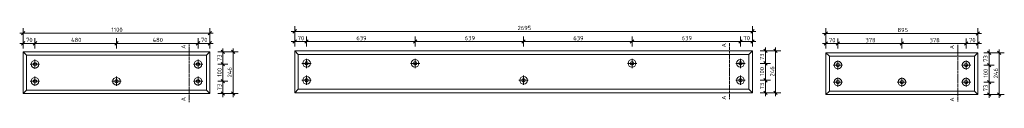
# Model space of a CAD drawing. Header units: millimetres. Extents: x -236366 to -208453, y -103 to 146229.
# Tile 10 of 10: x -215635 to -209837, y 145779 to 146229. Entities that reach past the tile are written whole.
import ezdxf

# ---------------------------------------------------------------- set-up
doc = ezdxf.new("R2010")
doc.units = ezdxf.units.MM
doc.linetypes.add('Hidden', pattern=[7.14375, 4.7625, -2.38125])
for name, color, linetype, lineweight in [('N-CO-BC-BETONVORM-G', 50, 'Continuous', 25), ('N-CO-BC-BETONVORM-GN', 10, 'Hidden', 18), ('N-CO-KC-KUNSTSTOFVORM-G', 7, 'Continuous', 13), ('X-XX-AL-M', 7, 'Continuous', 18), ('X-XX-AL-M-10', 7, 'Continuous', 18), ('X-XX-AL-T25-1', 7, 'Continuous', 13), ('X_XX_AL_DETAIL1_G', 7, 'Continuous', 13)]:
    doc.layers.add(name, color=color, linetype=linetype, lineweight=lineweight)
doc.styles.add('NLCS-ISO', font='NLCS-ISO.ttf', dxfattribs={"height": 25})
doc.dimstyles.new('2_5_NLCS_diagonal', dxfattribs={"dimscale": 304.8, "dimtxt": 25.068874, "dimasz": 0.065617, "dimexe": 0.098425, "dimexo": 0.0625, "dimgap": 0, "dimtad": 1, "dimdec": 0, "dimzin": 0, "dimdsep": 46, "dimtxsty": 'NLCS-ISO', "dimblk1": 'OBLIQUE', "dimblk2": 'OBLIQUE', "dimsah": 1, "dimcen": 0.09, "dimdle": 0.065617, "dimazin": 0, "dimtfac": 1, "dimtdec": 4, "dimtix": 1, "dimtmove": 0, "dimatfit": 3, "dimfxl": 0.098425, "dimfxlon": 1, "dimtvp": 1, "dimtolj": 1, "dimtzin": 0, "dimarcsym": 2})

# ---------------------------------------------------------------- blocks, each defined once
blk = doc.blocks.new('GM_Hakorit_1100 - GM_Hakorit_1100-3713549-Detail type 24 G Copy 1 - Dependent 1')
at = {"layer": 'N-CO-KC-KUNSTSTOFVORM-G'}
for p, q in [((-238127.7, 146075.5), (-237027.8, 146075.5)), ((-238127.7, 146075.5), (-238107.7, 146055.5)), ((-238127.7, 145829.5), (-238127.7, 146075.4)), ((-238107.7, 146055.5), (-237047.7, 146055.5)), ((-238107.7, 146055.5), (-238107.7, 145849.5)), ((-237047.7, 146055.5), (-237027.7, 146075.5)), ((-237047.7, 145849.5), (-237047.7, 146055.5)), ((-237027.7, 146075.4), (-237027.7, 145829.5)), ((-238107.7, 145849.5), (-238127.7, 145829.5)), ((-238127.7, 145829.5), (-237027.8, 145829.5)), ((-238107.7, 145849.5), (-237047.7, 145849.5)), ((-237027.7, 145829.5), (-237047.7, 145849.5))]:
    blk.add_line(p, q, dxfattribs=at)
for centre, radius, start, end in [((-238057.7, 146002.5), 22.5, 0, 180), ((-238057.7, 146002.5), 22.5, 180, 0), ((-238057.7, 146002.5), 10, 0, 180), ((-238057.7, 146002.5), 10, 180, 0), ((-237097.7, 146002.5), 22.5, 0, 180), ((-237097.7, 146002.5), 22.5, 180, 0), ((-237097.7, 146002.5), 10, 0, 180), ((-237097.7, 146002.5), 10, 180, 0), ((-238057.7, 145902.5), 22.5, 0, 180), ((-238057.7, 145902.5), 22.5, 180, 0), ((-238057.7, 145902.5), 10, 0, 180), ((-238057.7, 145902.5), 10, 180, 0), ((-237577.7, 145902.5), 22.5, 0, 180), ((-237577.7, 145902.5), 22.5, 180, 0), ((-237577.7, 145902.5), 10, 0, 180), ((-237577.7, 145902.5), 10, 180, 0), ((-237097.7, 145902.5), 22.5, 0, 180), ((-237097.7, 145902.5), 22.5, 180, 0), ((-237097.7, 145902.5), 10, 0, 180), ((-237097.7, 145902.5), 10, 180, 0)]:
    blk.add_arc(centre, radius, start, end, dxfattribs=at)
blk = doc.blocks.new('GM_Hakorit_2695 - GM_Hakorit_2695-3716366-Detail type 24 G Copy 1 Copy 1 - Dependent 1')
at = {"layer": 'N-CO-KC-KUNSTSTOFVORM-G'}
for p, q in [((-236412.3, 146080.8), (-236392.3, 146060.8)), ((-236412.3, 145834.9), (-236412.3, 146080.7)), ((-236412.2, 146080.8), (-233717.3, 146080.8)), ((-236392.3, 146060.8), (-233737.3, 146060.8)), ((-236392.3, 146060.8), (-236392.3, 145854.8)), ((-233737.3, 146060.8), (-233717.3, 146080.8)), ((-233737.3, 145854.8), (-233737.3, 146060.8)), ((-233717.3, 146080.7), (-233717.3, 145834.9)), ((-236392.3, 145854.8), (-236412.3, 145834.8)), ((-236412.2, 145834.8), (-233717.3, 145834.8)), ((-236392.3, 145854.8), (-233737.3, 145854.8)), ((-233717.3, 145834.8), (-233737.3, 145854.8))]:
    blk.add_line(p, q, dxfattribs=at)
for centre, radius, start, end in [((-236342.3, 146007.8), 22.5, 0, 180), ((-236342.3, 146007.8), 22.5, 180, 0), ((-236342.3, 146007.8), 10, 0, 180), ((-236342.3, 146007.8), 10, 180, 0), ((-235703.5, 146007.8), 22.5, 0, 180), ((-235703.5, 146007.8), 22.5, 180, 0), ((-235703.5, 146007.8), 10, 0, 180), ((-235703.5, 146007.8), 10, 180, 0), ((-234426, 146007.8), 22.5, 0, 180), ((-234426, 146007.8), 22.5, 180, 0), ((-234426, 146007.8), 10, 0, 180), ((-234426, 146007.8), 10, 180, 0), ((-233787.3, 146007.8), 22.5, 0, 180), ((-233787.3, 146007.8), 22.5, 180, 0), ((-233787.3, 146007.8), 10, 0, 180), ((-233787.3, 146007.8), 10, 180, 0), ((-236342.3, 145907.8), 22.5, 0, 180), ((-236342.3, 145907.8), 22.5, 180, 0), ((-236342.3, 145907.8), 10, 0, 180), ((-236342.3, 145907.8), 10, 180, 0), ((-235064.8, 145907.8), 22.5, 0, 180), ((-235064.8, 145907.8), 22.5, 180, 0), ((-235064.8, 145907.8), 10, 0, 180), ((-235064.8, 145907.8), 10, 180, 0), ((-233787.3, 145907.8), 22.5, 0, 180), ((-233787.3, 145907.8), 22.5, 180, 0), ((-233787.3, 145907.8), 10, 0, 180), ((-233787.3, 145907.8), 10, 180, 0)]:
    blk.add_arc(centre, radius, start, end, dxfattribs=at)
blk = doc.blocks.new('GM_Hakorit_895 - GM_Hakorit_895-3717133-Detail type 23 G Copy 1 - Dependent 1')
at = {"layer": 'N-CO-KC-KUNSTSTOFVORM-G'}
for p, q in [((-233025.2, 146070.3), (-232130.3, 146070.3)), ((-233025.2, 146070.3), (-233005.2, 146050.3)), ((-233025.2, 145824.3), (-233025.2, 146070.2)), ((-233005.2, 146050.3), (-232150.2, 146050.3)), ((-233005.2, 146050.3), (-233005.2, 145844.3)), ((-232150.2, 146050.3), (-232130.2, 146070.3)), ((-232150.2, 145844.3), (-232150.2, 146050.3)), ((-232130.2, 146070.2), (-232130.2, 145824.3)), ((-233005.2, 145844.3), (-233025.2, 145824.3)), ((-233025.2, 145824.3), (-232130.3, 145824.3)), ((-233005.2, 145844.3), (-232150.2, 145844.3)), ((-232130.2, 145824.3), (-232150.2, 145844.3))]:
    blk.add_line(p, q, dxfattribs=at)
for centre, radius, start, end in [((-232955.2, 145997.3), 22.5, 0, 180), ((-232955.2, 145997.3), 22.5, 180, 0), ((-232955.2, 145997.3), 10, 0, 180), ((-232955.2, 145997.3), 10, 180, 0), ((-232200.2, 145997.3), 22.5, 0, 180), ((-232200.2, 145997.3), 22.5, 180, 0), ((-232200.2, 145997.3), 10, 0, 180), ((-232200.2, 145997.3), 10, 180, 0), ((-232955.2, 145897.3), 22.5, 0, 180), ((-232955.2, 145897.3), 22.5, 180, 0), ((-232955.2, 145897.3), 10, 0, 180), ((-232955.2, 145897.3), 10, 180, 0), ((-232577.7, 145897.3), 22.5, 0, 180), ((-232577.7, 145897.3), 22.5, 180, 0), ((-232577.7, 145897.3), 10, 0, 180), ((-232577.7, 145897.3), 10, 180, 0), ((-232200.2, 145897.3), 22.5, 0, 180), ((-232200.2, 145897.3), 22.5, 180, 0), ((-232200.2, 145897.3), 10, 0, 180), ((-232200.2, 145897.3), 10, 180, 0)]:
    blk.add_arc(centre, radius, start, end, dxfattribs=at)
blk = doc.blocks.new('DIMBLOCK95-Detail type 24 G Copy 1 - Dependent 1')
at = {"layer": 'X-XX-AL-M-10'}
for p, q in [((-215634.8, 146125.6), (-215544.8, 146125.6)), ((-215614.8, 146125.6), (-215624.8, 146115.6)), ((-215614.8, 146095.6), (-215614.8, 146155.6)), ((-215614.8, 146125.6), (-215604.8, 146135.6)), ((-215614.8, 146125.6), (-215614.8, 146095.6)), ((-215544.8, 146125.6), (-215554.8, 146115.6)), ((-215544.8, 146095.6), (-215544.8, 146155.6)), ((-215544.8, 146125.6), (-215534.8, 146135.6)), ((-215544.8, 146125.6), (-215544.8, 146095.6))]:
    blk.add_line(p, q, dxfattribs=at)
at = {"layer": 'X-XX-AL-M-10', "color": 0, "insert": (-215597.4, 146158.2), "char_height": 25, "width": 42.002, "attachment_point": 1, "line_spacing_factor": 1.135194, "style": 'NLCS-ISO'}
blk.add_mtext('70', dxfattribs=at)
blk = doc.blocks.new('_Oblique')
at = {"color": 0, "linetype": 'ByBlock', "lineweight": -2}
blk.add_line((-0.5, -0.5), (0.5, 0.5), dxfattribs=at)
blk = doc.blocks.new('DIMBLOCK96-Detail type 24 G Copy 1 - Dependent 1')
at = {"layer": 'X-XX-AL-M-10'}
for p, q in [((-215544.8, 146125.6), (-215554.8, 146115.6)), ((-215544.8, 146095.6), (-215544.8, 146155.6)), ((-215544.8, 146125.6), (-215534.8, 146135.6)), ((-215544.8, 146125.6), (-215064.8, 146125.6)), ((-215544.8, 146125.6), (-215544.8, 146095.6)), ((-215064.8, 146125.6), (-215074.8, 146115.6)), ((-215064.8, 146095.6), (-215064.8, 146155.6)), ((-215064.8, 146125.6), (-215054.8, 146135.6)), ((-215064.8, 146125.6), (-215064.8, 146095.6))]:
    blk.add_line(p, q, dxfattribs=at)
at = {"layer": 'X-XX-AL-M-10', "color": 0, "insert": (-215332.3, 146158.2), "char_height": 25, "width": 65.841, "attachment_point": 1, "line_spacing_factor": 1.135194, "style": 'NLCS-ISO'}
blk.add_mtext('480', dxfattribs=at)
blk = doc.blocks.new('DIMBLOCK97-Detail type 24 G Copy 1 - Dependent 1')
at = {"layer": 'X-XX-AL-M-10'}
for p, q in [((-215064.8, 146125.6), (-215074.8, 146115.6)), ((-215064.8, 146095.6), (-215064.8, 146155.6)), ((-215064.8, 146125.6), (-215054.8, 146135.6)), ((-215064.8, 146125.6), (-214584.8, 146125.6)), ((-215064.8, 146125.6), (-215064.8, 146095.6)), ((-214584.8, 146125.6), (-214594.8, 146115.6)), ((-214584.8, 146095.6), (-214584.8, 146155.6)), ((-214584.8, 146125.6), (-214574.8, 146135.6)), ((-214584.8, 146125.6), (-214584.8, 146095.6))]:
    blk.add_line(p, q, dxfattribs=at)
at = {"layer": 'X-XX-AL-M-10', "color": 0, "insert": (-214852.3, 146158.2), "char_height": 25, "width": 65.841, "attachment_point": 1, "line_spacing_factor": 1.135194, "style": 'NLCS-ISO'}
blk.add_mtext('480', dxfattribs=at)
blk = doc.blocks.new('DIMBLOCK98-Detail type 24 G Copy 1 - Dependent 1')
at = {"layer": 'X-XX-AL-M-10'}
for p, q in [((-214584.8, 146125.6), (-214594.8, 146115.6)), ((-214584.8, 146095.6), (-214584.8, 146155.6)), ((-214584.8, 146125.6), (-214574.8, 146135.6)), ((-214584.8, 146125.6), (-214494.8, 146125.6)), ((-214584.8, 146125.6), (-214584.8, 146095.6)), ((-214514.8, 146125.6), (-214524.8, 146115.6)), ((-214514.8, 146095.6), (-214514.8, 146155.6)), ((-214514.8, 146125.6), (-214504.8, 146135.6)), ((-214514.8, 146125.6), (-214514.8, 146095.6))]:
    blk.add_line(p, q, dxfattribs=at)
at = {"layer": 'X-XX-AL-M-10', "color": 0, "insert": (-214567.4, 146158.2), "char_height": 25, "width": 42.002, "attachment_point": 1, "line_spacing_factor": 1.135194, "style": 'NLCS-ISO'}
blk.add_mtext('70', dxfattribs=at)
blk = doc.blocks.new('DIMBLOCK99-Detail type 24 G Copy 1 - Dependent 1')
at = {"layer": 'X-XX-AL-M-10'}
for p, q in [((-215634.8, 146185.6), (-214494.8, 146185.6)), ((-215614.8, 146185.6), (-215624.8, 146175.6)), ((-215614.8, 146155.6), (-215614.8, 146215.6)), ((-215614.8, 146185.6), (-215604.8, 146195.6)), ((-215614.8, 146185.6), (-215614.8, 146155.6)), ((-214514.8, 146185.6), (-214524.8, 146175.6)), ((-214514.8, 146155.6), (-214514.8, 146215.6)), ((-214514.8, 146185.6), (-214504.8, 146195.6)), ((-214514.8, 146185.6), (-214514.8, 146155.6))]:
    blk.add_line(p, q, dxfattribs=at)
at = {"layer": 'X-XX-AL-M-10', "color": 0, "insert": (-215094.6, 146218.2), "char_height": 25, "width": 71.517, "attachment_point": 1, "line_spacing_factor": 1.135194, "style": 'NLCS-ISO'}
blk.add_mtext('1100', dxfattribs=at)
blk = doc.blocks.new('DIMBLOCK100-Detail type 24 G Copy 1 - Dependent 1')
at = {"layer": 'X-XX-AL-M-10'}
for p, q in [((-214468.5, 146075.5), (-214408.5, 146075.5)), ((-214438.5, 146075.5), (-214468.5, 146075.5)), ((-214438.5, 146075.5), (-214448.5, 146085.5)), ((-214438.5, 146095.5), (-214438.5, 146002.5)), ((-214438.5, 146075.5), (-214428.5, 146065.5)), ((-214468.5, 146002.5), (-214408.5, 146002.5)), ((-214438.5, 146002.5), (-214468.5, 146002.5)), ((-214438.5, 146002.5), (-214448.5, 146012.5)), ((-214438.5, 146002.5), (-214428.5, 145992.5))]:
    blk.add_line(p, q, dxfattribs=at)
at = {"layer": 'X-XX-AL-M-10', "color": 0, "insert": (-214471.1, 146021.5), "char_height": 25, "width": 42.002, "attachment_point": 1, "rotation": 90, "line_spacing_factor": 1.135194, "style": 'NLCS-ISO'}
blk.add_mtext('73', dxfattribs=at)
blk = doc.blocks.new('DIMBLOCK101-Detail type 24 G Copy 1 - Dependent 1')
at = {"layer": 'X-XX-AL-M-10'}
for p, q in [((-214468.5, 146002.5), (-214408.5, 146002.5)), ((-214438.5, 146002.5), (-214468.5, 146002.5)), ((-214438.5, 146002.5), (-214448.5, 146012.5)), ((-214438.5, 146002.5), (-214438.5, 145902.5)), ((-214438.5, 146002.5), (-214428.5, 145992.5)), ((-214468.5, 145902.5), (-214408.5, 145902.5)), ((-214438.5, 145902.5), (-214468.5, 145902.5)), ((-214438.5, 145902.5), (-214448.5, 145912.5)), ((-214438.5, 145902.5), (-214428.5, 145892.5))]:
    blk.add_line(p, q, dxfattribs=at)
at = {"layer": 'X-XX-AL-M-10', "color": 0, "insert": (-214471.1, 145928.8), "char_height": 25, "width": 56.76, "attachment_point": 1, "rotation": 90, "line_spacing_factor": 1.135194, "style": 'NLCS-ISO'}
blk.add_mtext('100', dxfattribs=at)
blk = doc.blocks.new('DIMBLOCK102-Detail type 24 G Copy 1 - Dependent 1')
at = {"layer": 'X-XX-AL-M-10'}
for p, q in [((-214468.5, 145902.5), (-214408.5, 145902.5)), ((-214438.5, 145902.5), (-214468.5, 145902.5)), ((-214438.5, 145902.5), (-214448.5, 145912.5)), ((-214438.5, 145902.5), (-214438.5, 145809.5)), ((-214438.5, 145902.5), (-214428.5, 145892.5)), ((-214468.5, 145829.5), (-214408.5, 145829.5)), ((-214438.5, 145829.5), (-214468.5, 145829.5)), ((-214438.5, 145829.5), (-214448.5, 145839.5)), ((-214438.5, 145829.5), (-214428.5, 145819.5))]:
    blk.add_line(p, q, dxfattribs=at)
at = {"layer": 'X-XX-AL-M-10', "color": 0, "insert": (-214471.1, 145848.5), "char_height": 25, "width": 42.002, "attachment_point": 1, "rotation": 90, "line_spacing_factor": 1.135194, "style": 'NLCS-ISO'}
blk.add_mtext('73', dxfattribs=at)
blk = doc.blocks.new('DIMBLOCK103-Detail type 24 G Copy 1 - Dependent 1')
at = {"layer": 'X-XX-AL-M-10'}
for p, q in [((-214408.5, 146075.5), (-214348.5, 146075.5)), ((-214378.5, 146075.5), (-214408.5, 146075.5)), ((-214378.5, 146075.5), (-214388.5, 146085.5)), ((-214378.5, 146095.5), (-214378.5, 145809.5)), ((-214378.5, 146075.5), (-214368.5, 146065.5)), ((-214408.5, 145829.5), (-214348.5, 145829.5)), ((-214378.5, 145829.5), (-214408.5, 145829.5)), ((-214378.5, 145829.5), (-214388.5, 145839.5)), ((-214378.5, 145829.5), (-214368.5, 145819.5))]:
    blk.add_line(p, q, dxfattribs=at)
at = {"layer": 'X-XX-AL-M-10', "color": 0, "insert": (-214411.1, 145925.1), "char_height": 25, "width": 65.841, "attachment_point": 1, "rotation": 90, "line_spacing_factor": 1.135194, "style": 'NLCS-ISO'}
blk.add_mtext('246', dxfattribs=at)
blk = doc.blocks.new('DIMBLOCK104-Detail type 24 G Copy 1 Copy 1 - Dependent 1')
at = {"layer": 'X-XX-AL-M-10'}
for p, q in [((-214015.5, 146106.2), (-214015.5, 146166.2)), ((-213945.5, 146106.2), (-213945.5, 146166.2)), ((-214035.5, 146136.2), (-213945.5, 146136.2)), ((-214015.5, 146136.2), (-214025.5, 146126.2)), ((-214015.5, 146136.2), (-214005.5, 146146.2)), ((-214015.5, 146136.2), (-214015.5, 146106.2)), ((-213945.5, 146136.2), (-213955.5, 146126.2)), ((-213945.5, 146136.2), (-213935.5, 146146.2)), ((-213945.5, 146136.2), (-213945.5, 146106.2))]:
    blk.add_line(p, q, dxfattribs=at)
at = {"layer": 'X-XX-AL-M-10', "color": 0, "insert": (-213998, 146168.8), "char_height": 25, "width": 42.002, "attachment_point": 1, "line_spacing_factor": 1.135194, "style": 'NLCS-ISO'}
blk.add_mtext('70', dxfattribs=at)
blk = doc.blocks.new('DIMBLOCK105-Detail type 24 G Copy 1 Copy 1 - Dependent 1')
at = {"layer": 'X-XX-AL-M-10'}
for p, q in [((-213945.5, 146106.2), (-213945.5, 146166.2)), ((-213306.7, 146106.2), (-213306.7, 146166.2)), ((-213945.5, 146136.2), (-213955.5, 146126.2)), ((-213945.5, 146136.2), (-213935.5, 146146.2)), ((-213945.5, 146136.2), (-213306.7, 146136.2)), ((-213945.5, 146136.2), (-213945.5, 146106.2)), ((-213306.7, 146136.2), (-213316.7, 146126.2)), ((-213306.7, 146136.2), (-213296.7, 146146.2)), ((-213306.7, 146136.2), (-213306.7, 146106.2))]:
    blk.add_line(p, q, dxfattribs=at)
at = {"layer": 'X-XX-AL-M-10', "color": 0, "insert": (-213652.3, 146168.8), "char_height": 25, "width": 63.003, "attachment_point": 1, "line_spacing_factor": 1.135194, "style": 'NLCS-ISO'}
blk.add_mtext('639', dxfattribs=at)
blk = doc.blocks.new('DIMBLOCK106-Detail type 24 G Copy 1 Copy 1 - Dependent 1')
at = {"layer": 'X-XX-AL-M-10'}
for p, q in [((-213306.7, 146106.2), (-213306.7, 146166.2)), ((-212668, 146106.2), (-212668, 146166.2)), ((-213306.7, 146136.2), (-213316.7, 146126.2)), ((-213306.7, 146136.2), (-213296.7, 146146.2)), ((-213306.7, 146136.2), (-212668, 146136.2)), ((-213306.7, 146136.2), (-213306.7, 146106.2)), ((-212668, 146136.2), (-212678, 146126.2)), ((-212668, 146136.2), (-212658, 146146.2)), ((-212668, 146136.2), (-212668, 146106.2))]:
    blk.add_line(p, q, dxfattribs=at)
at = {"layer": 'X-XX-AL-M-10', "color": 0, "insert": (-213013.6, 146168.8), "char_height": 25, "width": 63.003, "attachment_point": 1, "line_spacing_factor": 1.135194, "style": 'NLCS-ISO'}
blk.add_mtext('639', dxfattribs=at)
blk = doc.blocks.new('DIMBLOCK107-Detail type 24 G Copy 1 Copy 1 - Dependent 1')
at = {"layer": 'X-XX-AL-M-10'}
for p, q in [((-212668, 146106.2), (-212668, 146166.2)), ((-212029.2, 146106.2), (-212029.2, 146166.2)), ((-212668, 146136.2), (-212678, 146126.2)), ((-212668, 146136.2), (-212658, 146146.2)), ((-212668, 146136.2), (-212029.2, 146136.2)), ((-212668, 146136.2), (-212668, 146106.2)), ((-212029.2, 146136.2), (-212039.2, 146126.2)), ((-212029.2, 146136.2), (-212019.2, 146146.2)), ((-212029.2, 146136.2), (-212029.2, 146106.2))]:
    blk.add_line(p, q, dxfattribs=at)
at = {"layer": 'X-XX-AL-M-10', "color": 0, "insert": (-212374.8, 146168.8), "char_height": 25, "width": 63.003, "attachment_point": 1, "line_spacing_factor": 1.135194, "style": 'NLCS-ISO'}
blk.add_mtext('639', dxfattribs=at)
blk = doc.blocks.new('DIMBLOCK108-Detail type 24 G Copy 1 Copy 1 - Dependent 1')
at = {"layer": 'X-XX-AL-M-10'}
for p, q in [((-212029.2, 146106.2), (-212029.2, 146166.2)), ((-211390.5, 146106.2), (-211390.5, 146166.2)), ((-212029.2, 146136.2), (-212039.2, 146126.2)), ((-212029.2, 146136.2), (-212019.2, 146146.2)), ((-212029.2, 146136.2), (-211390.5, 146136.2)), ((-212029.2, 146136.2), (-212029.2, 146106.2)), ((-211390.5, 146136.2), (-211400.5, 146126.2)), ((-211390.5, 146136.2), (-211380.5, 146146.2)), ((-211390.5, 146136.2), (-211390.5, 146106.2))]:
    blk.add_line(p, q, dxfattribs=at)
at = {"layer": 'X-XX-AL-M-10', "color": 0, "insert": (-211736.1, 146168.8), "char_height": 25, "width": 63.003, "attachment_point": 1, "line_spacing_factor": 1.135194, "style": 'NLCS-ISO'}
blk.add_mtext('639', dxfattribs=at)
blk = doc.blocks.new('DIMBLOCK109-Detail type 24 G Copy 1 Copy 1 - Dependent 1')
at = {"layer": 'X-XX-AL-M-10'}
for p, q in [((-211390.5, 146106.2), (-211390.5, 146166.2)), ((-211320.5, 146106.2), (-211320.5, 146166.2)), ((-211390.5, 146136.2), (-211400.5, 146126.2)), ((-211390.5, 146136.2), (-211380.5, 146146.2)), ((-211390.5, 146136.2), (-211300.5, 146136.2)), ((-211390.5, 146136.2), (-211390.5, 146106.2)), ((-211320.5, 146136.2), (-211330.5, 146126.2)), ((-211320.5, 146136.2), (-211310.5, 146146.2)), ((-211320.5, 146136.2), (-211320.5, 146106.2))]:
    blk.add_line(p, q, dxfattribs=at)
at = {"layer": 'X-XX-AL-M-10', "color": 0, "insert": (-211373, 146168.8), "char_height": 25, "width": 42.002, "attachment_point": 1, "line_spacing_factor": 1.135194, "style": 'NLCS-ISO'}
blk.add_mtext('70', dxfattribs=at)
blk = doc.blocks.new('DIMBLOCK110-Detail type 24 G Copy 1 Copy 1 - Dependent 1')
at = {"layer": 'X-XX-AL-M-10'}
for p, q in [((-214015.5, 146166.2), (-214015.5, 146226.2)), ((-211320.5, 146166.2), (-211320.5, 146226.2)), ((-214035.5, 146196.2), (-211300.5, 146196.2)), ((-214015.5, 146196.2), (-214025.5, 146186.2)), ((-214015.5, 146196.2), (-214005.5, 146206.2)), ((-214015.5, 146196.2), (-214015.5, 146166.2)), ((-211320.5, 146196.2), (-211330.5, 146186.2)), ((-211320.5, 146196.2), (-211310.5, 146206.2)), ((-211320.5, 146196.2), (-211320.5, 146166.2))]:
    blk.add_line(p, q, dxfattribs=at)
at = {"layer": 'X-XX-AL-M-10', "color": 0, "insert": (-212703, 146228.8), "char_height": 25, "width": 84.004, "attachment_point": 1, "line_spacing_factor": 1.135194, "style": 'NLCS-ISO'}
blk.add_mtext('2695', dxfattribs=at)
blk = doc.blocks.new('DIMBLOCK111-Detail type 24 G Copy 1 Copy 1 - Dependent 1')
at = {"layer": 'X-XX-AL-M-10'}
for p, q in [((-211273.8, 146080.8), (-211213.8, 146080.8)), ((-211243.8, 146080.8), (-211273.8, 146080.8)), ((-211243.8, 146080.8), (-211253.8, 146090.8)), ((-211243.8, 146100.8), (-211243.8, 146007.8)), ((-211243.8, 146080.8), (-211233.8, 146070.8)), ((-211273.8, 146007.8), (-211213.8, 146007.8)), ((-211243.8, 146007.8), (-211273.8, 146007.8)), ((-211243.8, 146007.8), (-211253.8, 146017.8)), ((-211243.8, 146007.8), (-211233.8, 145997.8))]:
    blk.add_line(p, q, dxfattribs=at)
at = {"layer": 'X-XX-AL-M-10', "color": 0, "insert": (-211276.4, 146026.8), "char_height": 25, "width": 42.002, "attachment_point": 1, "rotation": 90, "line_spacing_factor": 1.135194, "style": 'NLCS-ISO'}
blk.add_mtext('73', dxfattribs=at)
blk = doc.blocks.new('DIMBLOCK112-Detail type 24 G Copy 1 Copy 1 - Dependent 1')
at = {"layer": 'X-XX-AL-M-10'}
for p, q in [((-211273.8, 146007.8), (-211213.8, 146007.8)), ((-211243.8, 146007.8), (-211273.8, 146007.8)), ((-211243.8, 146007.8), (-211253.8, 146017.8)), ((-211243.8, 146007.8), (-211243.8, 145907.8)), ((-211243.8, 146007.8), (-211233.8, 145997.8)), ((-211273.8, 145907.8), (-211213.8, 145907.8)), ((-211243.8, 145907.8), (-211273.8, 145907.8)), ((-211243.8, 145907.8), (-211253.8, 145917.8)), ((-211243.8, 145907.8), (-211233.8, 145897.8))]:
    blk.add_line(p, q, dxfattribs=at)
at = {"layer": 'X-XX-AL-M-10', "color": 0, "insert": (-211276.4, 145934.1), "char_height": 25, "width": 56.76, "attachment_point": 1, "rotation": 90, "line_spacing_factor": 1.135194, "style": 'NLCS-ISO'}
blk.add_mtext('100', dxfattribs=at)
blk = doc.blocks.new('DIMBLOCK113-Detail type 24 G Copy 1 Copy 1 - Dependent 1')
at = {"layer": 'X-XX-AL-M-10'}
for p, q in [((-211273.8, 145907.8), (-211213.8, 145907.8)), ((-211243.8, 145907.8), (-211273.8, 145907.8)), ((-211243.8, 145907.8), (-211253.8, 145917.8)), ((-211243.8, 145907.8), (-211243.8, 145814.8)), ((-211243.8, 145907.8), (-211233.8, 145897.8)), ((-211273.8, 145834.8), (-211213.8, 145834.8)), ((-211243.8, 145834.8), (-211273.8, 145834.8)), ((-211243.8, 145834.8), (-211253.8, 145844.8)), ((-211243.8, 145834.8), (-211233.8, 145824.8))]:
    blk.add_line(p, q, dxfattribs=at)
at = {"layer": 'X-XX-AL-M-10', "color": 0, "insert": (-211276.4, 145853.8), "char_height": 25, "width": 42.002, "attachment_point": 1, "rotation": 90, "line_spacing_factor": 1.135194, "style": 'NLCS-ISO'}
blk.add_mtext('73', dxfattribs=at)
blk = doc.blocks.new('DIMBLOCK114-Detail type 24 G Copy 1 Copy 1 - Dependent 1')
at = {"layer": 'X-XX-AL-M-10'}
for p, q in [((-211213.8, 146080.8), (-211153.8, 146080.8)), ((-211183.8, 146080.8), (-211213.8, 146080.8)), ((-211183.8, 146080.8), (-211193.8, 146090.8)), ((-211183.8, 146100.8), (-211183.8, 145814.8)), ((-211183.8, 146080.8), (-211173.8, 146070.8)), ((-211213.8, 145834.8), (-211153.8, 145834.8)), ((-211183.8, 145834.8), (-211213.8, 145834.8)), ((-211183.8, 145834.8), (-211193.8, 145844.8)), ((-211183.8, 145834.8), (-211173.8, 145824.8))]:
    blk.add_line(p, q, dxfattribs=at)
at = {"layer": 'X-XX-AL-M-10', "color": 0, "insert": (-211216.4, 145930.4), "char_height": 25, "width": 65.841, "attachment_point": 1, "rotation": 90, "line_spacing_factor": 1.135194, "style": 'NLCS-ISO'}
blk.add_mtext('246', dxfattribs=at)
blk = doc.blocks.new('DIMBLOCK115-Detail type 23 G Copy 1 - Dependent 1')
at = {"layer": 'X-XX-AL-M-10'}
for p, q in [((-210907.1, 146124.3), (-210817.1, 146124.3)), ((-210887.1, 146124.3), (-210897.1, 146114.3)), ((-210887.1, 146094.3), (-210887.1, 146154.3)), ((-210887.1, 146124.3), (-210877.1, 146134.3)), ((-210887.1, 146124.3), (-210887.1, 146094.3)), ((-210817.1, 146124.3), (-210827.1, 146114.3)), ((-210817.1, 146094.3), (-210817.1, 146154.3)), ((-210817.1, 146124.3), (-210807.1, 146134.3)), ((-210817.1, 146124.3), (-210817.1, 146094.3))]:
    blk.add_line(p, q, dxfattribs=at)
at = {"layer": 'X-XX-AL-M-10', "color": 0, "insert": (-210869.6, 146156.9), "char_height": 25, "width": 42.002, "attachment_point": 1, "line_spacing_factor": 1.135194, "style": 'NLCS-ISO'}
blk.add_mtext('70', dxfattribs=at)
blk = doc.blocks.new('DIMBLOCK116-Detail type 23 G Copy 1 - Dependent 1')
at = {"layer": 'X-XX-AL-M-10'}
for p, q in [((-210817.1, 146124.3), (-210827.1, 146114.3)), ((-210817.1, 146094.3), (-210817.1, 146154.3)), ((-210817.1, 146124.3), (-210807.1, 146134.3)), ((-210817.1, 146124.3), (-210439.6, 146124.3)), ((-210817.1, 146124.3), (-210817.1, 146094.3)), ((-210439.6, 146124.3), (-210449.6, 146114.3)), ((-210439.6, 146094.3), (-210439.6, 146154.3)), ((-210439.6, 146124.3), (-210429.6, 146134.3)), ((-210439.6, 146124.3), (-210439.6, 146094.3))]:
    blk.add_line(p, q, dxfattribs=at)
at = {"layer": 'X-XX-AL-M-10', "color": 0, "insert": (-210654.6, 146156.9), "char_height": 25, "width": 63.003, "attachment_point": 1, "line_spacing_factor": 1.135194, "style": 'NLCS-ISO'}
blk.add_mtext('378', dxfattribs=at)
blk = doc.blocks.new('DIMBLOCK117-Detail type 23 G Copy 1 - Dependent 1')
at = {"layer": 'X-XX-AL-M-10'}
for p, q in [((-210439.6, 146124.3), (-210449.6, 146114.3)), ((-210439.6, 146094.3), (-210439.6, 146154.3)), ((-210439.6, 146124.3), (-210429.6, 146134.3)), ((-210439.6, 146124.3), (-210062.1, 146124.3)), ((-210439.6, 146124.3), (-210439.6, 146094.3)), ((-210062.1, 146124.3), (-210072.1, 146114.3)), ((-210062.1, 146094.3), (-210062.1, 146154.3)), ((-210062.1, 146124.3), (-210052.1, 146134.3)), ((-210062.1, 146124.3), (-210062.1, 146094.3))]:
    blk.add_line(p, q, dxfattribs=at)
at = {"layer": 'X-XX-AL-M-10', "color": 0, "insert": (-210277.1, 146156.9), "char_height": 25, "width": 63.003, "attachment_point": 1, "line_spacing_factor": 1.135194, "style": 'NLCS-ISO'}
blk.add_mtext('378', dxfattribs=at)
blk = doc.blocks.new('DIMBLOCK118-Detail type 23 G Copy 1 - Dependent 1')
at = {"layer": 'X-XX-AL-M-10'}
for p, q in [((-210062.1, 146124.3), (-210072.1, 146114.3)), ((-210062.1, 146094.3), (-210062.1, 146154.3)), ((-210062.1, 146124.3), (-210052.1, 146134.3)), ((-210062.1, 146124.3), (-209972.1, 146124.3)), ((-210062.1, 146124.3), (-210062.1, 146094.3)), ((-209992.1, 146124.3), (-210002.1, 146114.3)), ((-209992.1, 146094.3), (-209992.1, 146154.3)), ((-209992.1, 146124.3), (-209982.1, 146134.3)), ((-209992.1, 146124.3), (-209992.1, 146094.3))]:
    blk.add_line(p, q, dxfattribs=at)
at = {"layer": 'X-XX-AL-M-10', "color": 0, "insert": (-210044.6, 146156.9), "char_height": 25, "width": 42.002, "attachment_point": 1, "line_spacing_factor": 1.135194, "style": 'NLCS-ISO'}
blk.add_mtext('70', dxfattribs=at)
blk = doc.blocks.new('DIMBLOCK119-Detail type 23 G Copy 1 - Dependent 1')
at = {"layer": 'X-XX-AL-M-10'}
for p, q in [((-210907.1, 146184.3), (-209972.1, 146184.3)), ((-210887.1, 146184.3), (-210897.1, 146174.3)), ((-210887.1, 146154.3), (-210887.1, 146214.3)), ((-210887.1, 146184.3), (-210877.1, 146194.3)), ((-210887.1, 146184.3), (-210887.1, 146154.3)), ((-209992.1, 146184.3), (-210002.1, 146174.3)), ((-209992.1, 146154.3), (-209992.1, 146214.3)), ((-209992.1, 146184.3), (-209982.1, 146194.3)), ((-209992.1, 146184.3), (-209992.1, 146154.3))]:
    blk.add_line(p, q, dxfattribs=at)
at = {"layer": 'X-XX-AL-M-10', "color": 0, "insert": (-210465.8, 146216.9), "char_height": 25, "width": 63.003, "attachment_point": 1, "line_spacing_factor": 1.135194, "style": 'NLCS-ISO'}
blk.add_mtext('895', dxfattribs=at)
blk = doc.blocks.new('DIMBLOCK120-Detail type 23 G Copy 1 - Dependent 1')
at = {"layer": 'X-XX-AL-M-10'}
for p, q in [((-209956.9, 146070.3), (-209896.9, 146070.3)), ((-209926.9, 146070.3), (-209956.9, 146070.3)), ((-209926.9, 146070.3), (-209936.9, 146080.3)), ((-209926.9, 146090.3), (-209926.9, 145997.3)), ((-209926.9, 146070.3), (-209916.9, 146060.3)), ((-209956.9, 145997.3), (-209896.9, 145997.3)), ((-209926.9, 145997.3), (-209956.9, 145997.3)), ((-209926.9, 145997.3), (-209936.9, 146007.3)), ((-209926.9, 145997.3), (-209916.9, 145987.3))]:
    blk.add_line(p, q, dxfattribs=at)
at = {"layer": 'X-XX-AL-M-10', "color": 0, "insert": (-209959.5, 146016.3), "char_height": 25, "width": 42.002, "attachment_point": 1, "rotation": 90, "line_spacing_factor": 1.135194, "style": 'NLCS-ISO'}
blk.add_mtext('73', dxfattribs=at)
blk = doc.blocks.new('DIMBLOCK121-Detail type 23 G Copy 1 - Dependent 1')
at = {"layer": 'X-XX-AL-M-10'}
for p, q in [((-209956.9, 145997.3), (-209896.9, 145997.3)), ((-209926.9, 145997.3), (-209956.9, 145997.3)), ((-209926.9, 145997.3), (-209936.9, 146007.3)), ((-209926.9, 145997.3), (-209926.9, 145897.3)), ((-209926.9, 145997.3), (-209916.9, 145987.3)), ((-209956.9, 145897.3), (-209896.9, 145897.3)), ((-209926.9, 145897.3), (-209956.9, 145897.3)), ((-209926.9, 145897.3), (-209936.9, 145907.3)), ((-209926.9, 145897.3), (-209916.9, 145887.3))]:
    blk.add_line(p, q, dxfattribs=at)
at = {"layer": 'X-XX-AL-M-10', "color": 0, "insert": (-209959.5, 145923.6), "char_height": 25, "width": 56.76, "attachment_point": 1, "rotation": 90, "line_spacing_factor": 1.135194, "style": 'NLCS-ISO'}
blk.add_mtext('100', dxfattribs=at)
blk = doc.blocks.new('DIMBLOCK122-Detail type 23 G Copy 1 - Dependent 1')
at = {"layer": 'X-XX-AL-M-10'}
for p, q in [((-209956.9, 145897.3), (-209896.9, 145897.3)), ((-209926.9, 145897.3), (-209956.9, 145897.3)), ((-209926.9, 145897.3), (-209936.9, 145907.3)), ((-209926.9, 145897.3), (-209926.9, 145804.3)), ((-209926.9, 145897.3), (-209916.9, 145887.3)), ((-209956.9, 145824.3), (-209896.9, 145824.3)), ((-209926.9, 145824.3), (-209956.9, 145824.3)), ((-209926.9, 145824.3), (-209936.9, 145834.3)), ((-209926.9, 145824.3), (-209916.9, 145814.3))]:
    blk.add_line(p, q, dxfattribs=at)
at = {"layer": 'X-XX-AL-M-10', "color": 0, "insert": (-209959.5, 145843.3), "char_height": 25, "width": 42.002, "attachment_point": 1, "rotation": 90, "line_spacing_factor": 1.135194, "style": 'NLCS-ISO'}
blk.add_mtext('73', dxfattribs=at)
blk = doc.blocks.new('DIMBLOCK123-Detail type 23 G Copy 1 - Dependent 1')
at = {"layer": 'X-XX-AL-M-10'}
for p, q in [((-209896.9, 146070.3), (-209836.9, 146070.3)), ((-209866.9, 146070.3), (-209896.9, 146070.3)), ((-209866.9, 146070.3), (-209876.9, 146080.3)), ((-209866.9, 146090.3), (-209866.9, 145804.3)), ((-209866.9, 146070.3), (-209856.9, 146060.3)), ((-209896.9, 145824.3), (-209836.9, 145824.3)), ((-209866.9, 145824.3), (-209896.9, 145824.3)), ((-209866.9, 145824.3), (-209876.9, 145834.3)), ((-209866.9, 145824.3), (-209856.9, 145814.3))]:
    blk.add_line(p, q, dxfattribs=at)
at = {"layer": 'X-XX-AL-M-10', "color": 0, "insert": (-209899.5, 145919.8), "char_height": 25, "width": 65.841, "attachment_point": 1, "rotation": 90, "line_spacing_factor": 1.135194, "style": 'NLCS-ISO'}
blk.add_mtext('246', dxfattribs=at)

msp = doc.modelspace()

# ---------------------------------------------------------------- linework, layer by layer
at = {"layer": 'N-CO-BC-BETONVORM-GN'}
for p, q in [((-214637.5, 146118.2), (-214637.5, 145778.6)), ((-211454.4, 146127.1), (-211454.4, 145797.4)), ((-210111.4, 146116.4), (-210111.4, 145781.7))]:
    msp.add_line(p, q, dxfattribs=at)
at = {"layer": 'X_XX_AL_DETAIL1_G'}
for p, q in [((-215572.3, 146002.5), (-215517.3, 146002.5)), ((-215544.8, 146030), (-215544.8, 145975)), ((-214612.3, 146002.5), (-214557.3, 146002.5)), ((-214584.8, 146030), (-214584.8, 145975)), ((-213973, 146007.8), (-213918, 146007.8)), ((-213945.5, 146035.3), (-213945.5, 145980.3)), ((-213334.2, 146007.8), (-213279.2, 146007.8)), ((-213306.7, 146035.3), (-213306.7, 145980.3)), ((-212056.7, 146007.8), (-212001.7, 146007.8)), ((-212029.2, 146035.3), (-212029.2, 145980.3)), ((-211418, 146007.8), (-211363, 146007.8)), ((-211390.5, 146035.3), (-211390.5, 145980.3)), ((-210844.6, 145997.3), (-210789.6, 145997.3)), ((-210817.1, 146024.8), (-210817.1, 145969.8)), ((-210089.6, 145997.3), (-210034.6, 145997.3)), ((-210062.1, 146024.8), (-210062.1, 145969.8)), ((-213945.5, 145935.3), (-213945.5, 145880.3)), ((-212668, 145935.3), (-212668, 145880.3)), ((-211390.5, 145935.3), (-211390.5, 145880.3)), ((-215572.3, 145902.5), (-215517.3, 145902.5)), ((-215544.8, 145930), (-215544.8, 145875)), ((-215092.3, 145902.5), (-215037.3, 145902.5)), ((-215064.8, 145930), (-215064.8, 145875)), ((-214612.3, 145902.5), (-214557.3, 145902.5)), ((-214584.8, 145930), (-214584.8, 145875)), ((-213973, 145907.8), (-213918, 145907.8)), ((-212695.5, 145907.8), (-212640.5, 145907.8)), ((-211418, 145907.8), (-211363, 145907.8)), ((-210844.6, 145897.3), (-210789.6, 145897.3)), ((-210817.1, 145924.8), (-210817.1, 145869.8)), ((-210467.1, 145897.3), (-210412.1, 145897.3)), ((-210439.6, 145924.8), (-210439.6, 145869.8)), ((-210089.6, 145897.3), (-210034.6, 145897.3)), ((-210062.1, 145924.8), (-210062.1, 145869.8))]:
    msp.add_line(p, q, dxfattribs=at)

# ---------------------------------------------------------------- block references
at = {"layer": 'N-CO-BC-BETONVORM-G'}
for name, p in [('GM_Hakorit_1100 - GM_Hakorit_1100-3713549-Detail type 24 G Copy 1 - Dependent 1', (22512.9, 0)), ('GM_Hakorit_2695 - GM_Hakorit_2695-3716366-Detail type 24 G Copy 1 Copy 1 - Dependent 1', (22396.8, 0)), ('GM_Hakorit_895 - GM_Hakorit_895-3717133-Detail type 23 G Copy 1 - Dependent 1', (22138.1, 0))]:
    msp.add_blockref(name, p, dxfattribs=at)

# ---------------------------------------------------------------- texts
at = {"layer": 'X-XX-AL-T25-1', "char_height": 25, "width": 27.257, "attachment_point": 1, "rotation": 90, "style": 'NLCS-ISO'}
for insert in [(-214683.3, 146093.3), (-211500.2, 146101.8), (-210157.2, 146091), (-214683.3, 145784.6), (-211500.2, 145793.1), (-210157.2, 145782.3)]:
    msp.add_mtext('A', dxfattribs=dict(at, insert=insert))

# ---------------------------------------------------------------- dimensions: what is measured, and where the dimension line sits
at = {"layer": 'X-XX-AL-M'}
for base, p1, p2, override, picture, middle in [((-211320.5, 146196.2), (-214015.5, 146166.2), (-211320.5, 146166.2), {"dimpost": '<>', "dimfxl": 2695}, 'DIMBLOCK110-Detail type 24 G Copy 1 Copy 1 - Dependent 1', (-212668, 146208.7)), ((-214514.8, 146185.6), (-215614.8, 146155.6), (-214514.8, 146155.6), {"dimpost": '<>', "dimfxl": 1100}, 'DIMBLOCK99-Detail type 24 G Copy 1 - Dependent 1', (-215064.8, 146198.1)), ((-213945.5, 146136.2), (-214015.5, 146106.2), (-213945.5, 146106.2), {"dimpost": '<>', "dimfxl": 70}, 'DIMBLOCK104-Detail type 24 G Copy 1 Copy 1 - Dependent 1', (-213980.5, 146148.7)), ((-213306.7, 146136.2), (-213945.5, 146106.2), (-213306.7, 146106.2), {"dimpost": '<>', "dimfxl": 638.75}, 'DIMBLOCK105-Detail type 24 G Copy 1 Copy 1 - Dependent 1', (-213626.1, 146148.7)), ((-212668, 146136.2), (-213306.7, 146106.2), (-212668, 146106.2), {"dimpost": '<>', "dimfxl": 638.75}, 'DIMBLOCK106-Detail type 24 G Copy 1 Copy 1 - Dependent 1', (-212987.3, 146148.7)), ((-212029.2, 146136.2), (-212668, 146106.2), (-212029.2, 146106.2), {"dimpost": '<>', "dimfxl": 638.75}, 'DIMBLOCK107-Detail type 24 G Copy 1 Copy 1 - Dependent 1', (-212348.6, 146148.7)), ((-211390.5, 146136.2), (-212029.2, 146106.2), (-211390.5, 146106.2), {"dimpost": '<>', "dimfxl": 638.75}, 'DIMBLOCK108-Detail type 24 G Copy 1 Copy 1 - Dependent 1', (-211709.8, 146148.7)), ((-211320.5, 146136.2), (-211390.5, 146106.2), (-211320.5, 146106.2), {"dimpost": '<>', "dimfxl": 70}, 'DIMBLOCK109-Detail type 24 G Copy 1 Copy 1 - Dependent 1', (-211355.5, 146148.7)), ((-209992.1, 146184.3), (-210887.1, 146154.3), (-209992.1, 146154.3), {"dimpost": '<>', "dimfxl": 895}, 'DIMBLOCK119-Detail type 23 G Copy 1 - Dependent 1', (-210439.6, 146196.8)), ((-215544.8, 146125.6), (-215614.8, 146095.6), (-215544.8, 146095.6), {"dimpost": '<>', "dimfxl": 70}, 'DIMBLOCK95-Detail type 24 G Copy 1 - Dependent 1', (-215579.8, 146138.1)), ((-215064.8, 146125.6), (-215544.8, 146095.6), (-215064.8, 146095.6), {"dimpost": '<>', "dimfxl": 480}, 'DIMBLOCK96-Detail type 24 G Copy 1 - Dependent 1', (-215304.8, 146138.1)), ((-214584.8, 146125.6), (-215064.8, 146095.6), (-214584.8, 146095.6), {"dimpost": '<>', "dimfxl": 480}, 'DIMBLOCK97-Detail type 24 G Copy 1 - Dependent 1', (-214824.8, 146138.1)), ((-214514.8, 146125.6), (-214584.8, 146095.6), (-214514.8, 146095.6), {"dimpost": '<>', "dimfxl": 70}, 'DIMBLOCK98-Detail type 24 G Copy 1 - Dependent 1', (-214549.8, 146138.1)), ((-210817.1, 146124.3), (-210887.1, 146094.3), (-210817.1, 146094.3), {"dimpost": '<>', "dimfxl": 70}, 'DIMBLOCK115-Detail type 23 G Copy 1 - Dependent 1', (-210852.1, 146136.8)), ((-210439.5807324, 146124.3012058), (-210817.0807324, 146094.3012058), (-210439.5807324, 146094.3012058), {"dimpost": '<>', "dimfxl": 377.5}, 'DIMBLOCK116-Detail type 23 G Copy 1 - Dependent 1', (-210628.3307324, 146136.8012058)), ((-210062.0807324, 146124.3012058), (-210439.5807324, 146094.3012058), (-210062.0807324, 146094.3012058), {"dimpost": '<>', "dimfxl": 377.5}, 'DIMBLOCK117-Detail type 23 G Copy 1 - Dependent 1', (-210250.8307324, 146136.8012058)), ((-209992.1, 146124.3), (-210062.1, 146094.3), (-209992.1, 146094.3), {"dimpost": '<>', "dimfxl": 70}, 'DIMBLOCK118-Detail type 23 G Copy 1 - Dependent 1', (-210027.1, 146136.8))]:
    dim = msp.add_linear_dim(base=base, p1=p1, p2=p2, dimstyle='2_5_NLCS_diagonal', override=override, dxfattribs=at)
    dim.commit()
    dim.dimension.update_dxf_attribs({"geometry": picture, "text_midpoint": middle})
for base, p1, p2, override, picture, middle in [((-214438.5, 146002.5), (-214468.5, 146075.5), (-214468.5, 146002.5), {"dimpost": '<>', "dimfxl": 73}, 'DIMBLOCK100-Detail type 24 G Copy 1 - Dependent 1', (-214451, 146039)), ((-214378.5, 145829.5), (-214408.5, 146075.5), (-214408.5, 145829.5), {"dimpost": '<>', "dimfxl": 246}, 'DIMBLOCK103-Detail type 24 G Copy 1 - Dependent 1', (-214391, 145952.5)), ((-211243.8, 146007.8), (-211273.8, 146080.8), (-211273.8, 146007.8), {"dimpost": '<>', "dimfxl": 73}, 'DIMBLOCK111-Detail type 24 G Copy 1 Copy 1 - Dependent 1', (-211256.3, 146044.3)), ((-211183.8, 145834.8), (-211213.8, 146080.8), (-211213.8, 145834.8), {"dimpost": '<>', "dimfxl": 246}, 'DIMBLOCK114-Detail type 24 G Copy 1 Copy 1 - Dependent 1', (-211196.3, 145957.8)), ((-209926.9, 145997.3), (-209956.9, 146070.3), (-209956.9, 145997.3), {"dimpost": '<>', "dimfxl": 73}, 'DIMBLOCK120-Detail type 23 G Copy 1 - Dependent 1', (-209939.4, 146033.8)), ((-209866.9, 145824.3), (-209896.9, 146070.3), (-209896.9, 145824.3), {"dimpost": '<>', "dimfxl": 246}, 'DIMBLOCK123-Detail type 23 G Copy 1 - Dependent 1', (-209879.4, 145947.3)), ((-214438.5, 145902.5), (-214468.5, 146002.5), (-214468.5, 145902.5), {"dimpost": '<>', "dimfxl": 100}, 'DIMBLOCK101-Detail type 24 G Copy 1 - Dependent 1', (-214451, 145952.5)), ((-211243.8, 145907.8), (-211273.8, 146007.8), (-211273.8, 145907.8), {"dimpost": '<>', "dimfxl": 100}, 'DIMBLOCK112-Detail type 24 G Copy 1 Copy 1 - Dependent 1', (-211256.3, 145957.8)), ((-209926.9, 145897.3), (-209956.9, 145997.3), (-209956.9, 145897.3), {"dimpost": '<>', "dimfxl": 100}, 'DIMBLOCK121-Detail type 23 G Copy 1 - Dependent 1', (-209939.4, 145947.3)), ((-214438.5, 145829.5), (-214468.5, 145902.5), (-214468.5, 145829.5), {"dimpost": '<>', "dimfxl": 73}, 'DIMBLOCK102-Detail type 24 G Copy 1 - Dependent 1', (-214451, 145866)), ((-211243.8, 145834.8), (-211273.8, 145907.8), (-211273.8, 145834.8), {"dimpost": '<>', "dimfxl": 73}, 'DIMBLOCK113-Detail type 24 G Copy 1 Copy 1 - Dependent 1', (-211256.3, 145871.3)), ((-209926.9, 145824.3), (-209956.9, 145897.3), (-209956.9, 145824.3), {"dimpost": '<>', "dimfxl": 73}, 'DIMBLOCK122-Detail type 23 G Copy 1 - Dependent 1', (-209939.4, 145860.8))]:
    dim = msp.add_linear_dim(base=base, p1=p1, p2=p2, angle=90, dimstyle='2_5_NLCS_diagonal', override=override, dxfattribs=at)
    dim.commit()
    dim.dimension.update_dxf_attribs({"geometry": picture, "text_midpoint": middle})

doc.saveas('drawing.dxf')
